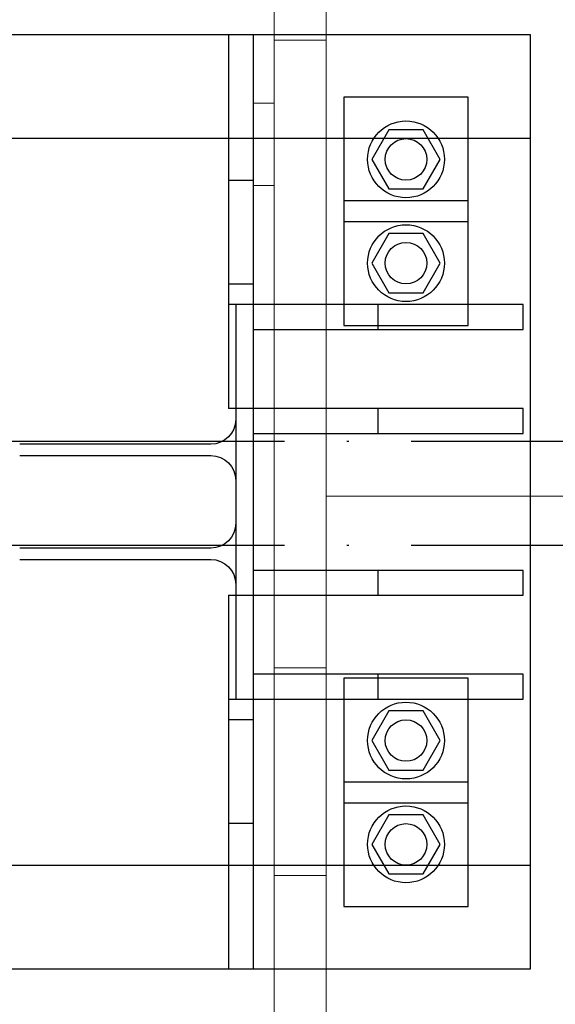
# Model space of a CAD drawing. Header units: millimetres. Extents: x 7483 to 13091, y 8111 to 13871.
# Tile 105 of 256: x 8739 to 8765, y 9694 to 9742. Entities that reach past the tile are written whole.
import ezdxf

# ---------------------------------------------------------------- set-up
doc = ezdxf.new("R2010")
doc.units = ezdxf.units.MM
doc.linetypes.add('ACAD_ISO04W100', pattern=[30, 24, -3, 0, -3])
doc.linetypes.add('KRESKAKROPKA2', pattern=[12.7, 6.35, -3.175, 0, -3.175])
doc.layers.add('a___wymiary', color=7, linetype='Continuous', lineweight=5, true_color=0x000000)
doc.layers.add('wymiary', color=7, linetype='Continuous', lineweight=5, true_color=0xb2b2b2)
for name, color, linetype in [('AS_Belki', 145, 'Continuous'), ('AS_Blachy', 30, 'Continuous'), ('AS_Kotwy', 9, 'Continuous'), ('AS_Siatki', 72, 'Continuous')]:
    doc.layers.add(name, color=color, linetype=linetype)
for name, color, linetype, lineweight in [('CZ-GR', 236, 'Continuous', 30), ('MEBLE PKN', 150, 'Continuous', 20), ('OSI', 64, 'KRESKAKROPKA2', 0)]:
    doc.layers.add(name, color=color, linetype=linetype, lineweight=lineweight)
doc.layers.add('konstrukcja poglądowo', color=7, linetype='Continuous', lineweight=5, true_color=0xb2b2b2, plot=False)
doc.styles.add('Arial', font='arial.ttf')
doc.dimstyles.new('wymiary agp1', dxfattribs={"dimtxt": 16, "dimasz": 5, "dimexe": 30, "dimexo": 60, "dimgap": 1.8, "dimtad": 1, "dimdec": 3, "dimrnd": 0.5, "dimdsep": 46, "dimtxsty": 'Arial', "dimblk": 'znacznik', "dimcen": 1.5, "dimse1": 1, "dimse2": 1, "dimclrd": 256, "dimazin": 0, "dimtfac": 1, "dimtdec": 3, "dimtmove": 1, "dimatfit": 3, "dimldrblk": 'znacznik', "dimfxl": 0, "dimlwd": -1, "dimarcsym": 0})

# ---------------------------------------------------------------- blocks, each defined once
blk = doc.blocks.new('znacznik')
at = {"layer": 'a___wymiary'}
for p, q in [((0, 1.3936), (0, -1.3936)), ((1.3936, 0), (-1.3936, 0))]:
    blk.add_line(p, q, dxfattribs=at)
at = {"layer": 'a___wymiary', "const_width": 0.2}
blk.add_lwpolyline([(0.8759, 0.8759), (-0.8759, -0.8759)], dxfattribs=at)
blk = doc.blocks.new('*D1303')
at = {"layer": 'Defpoints', "color": 0, "transparency": 16777216}
for p in [(8555.286, 11469.362), (10277.023, 11469.362), (8692.028, 9219.562)]:
    blk.add_point(p, dxfattribs=at)
at = {"layer": 'wymiary', "color": 253, "true_color": 0x999999, "transparency": 16777216}
blk.add_line((8555.286, 9224.562), (8555.286, 11464.362), dxfattribs=at)
at = {"layer": 'wymiary', "color": 253, "true_color": 0x999999, "transparency": 16777216, "xscale": 5, "yscale": 5, "zscale": 5}
for p, rotation in [((8555.286, 11469.362), 90), ((8555.286, 9219.562), 270)]:
    blk.add_blockref('znacznik', p, dxfattribs=dict(at, rotation=rotation))
at = {"layer": 'wymiary', "color": 18, "true_color": 0x000000, "transparency": 16777216, "insert": (8545.317, 10344.462), "char_height": 16, "attachment_point": 5, "rotation": 90, "style": 'Arial'}
blk.add_mtext('2250', dxfattribs=at)
blk = doc.blocks.new('fgfgfgfg')
at = {"layer": 'AS_Belki', "color": 134, "linetype": 'Continuous', "lineweight": 30, "ltscale": 0.2}
for p, q in [((-2481.6735, 11420.8425), (-2481.8435, 11420.8425)), ((-2481.8435, 11420.8425), (-2481.8435, 11419.7375)), ((-2481.6735, 11418.0425), (-2481.6735, 11420.8425)), ((-2482.0835, 11419.4975), (-2483.9235, 11419.4975)), ((-2483.9235, 11419.3875), (-2482.0835, 11419.3875)), ((-2481.8435, 11419.1475), (-2481.8435, 11418.0425)), ((-2481.8435, 11418.0425), (-2481.6735, 11418.0425))]:
    blk.add_line(p, q, dxfattribs=at)
at = {"layer": 'AS_Belki', "color": 134, "linetype": 'Continuous', "lineweight": 30, "ltscale": 0.2, "extrusion": (1.56969e-14, -3.78956e-14, -1)}
blk.add_arc((2482.0835, 11419.7375), 0.24, 180, 270, dxfattribs=at)
at = {"layer": 'AS_Belki', "color": 134, "linetype": 'Continuous', "lineweight": 30, "ltscale": 0.2, "extrusion": (1.56969e-14, 3.78956e-14, -1)}
blk.add_arc((2482.0835, 11419.1475), 0.24, 90, 180, dxfattribs=at)
blk = doc.blocks.new('gfgfddg')
at = {"color": 6, "lineweight": 30}
blk.add_circle((-339.9356, -446.726), 15.8652, dxfattribs=at)
at = {"layer": 'AS_Belki', "color": 6, "linetype": 'Continuous', "lineweight": 30, "ltscale": 0.2}
for p, q in [((-336.6646, -444.0444), (-336.8346, -444.0444)), ((-336.8346, -444.0444), (-336.8346, -445.1494)), ((-336.6646, -446.8444), (-336.6646, -444.0444)), ((-337.0746, -445.3894), (-338.9146, -445.3894)), ((-338.9146, -445.4994), (-337.0746, -445.4994)), ((-336.8346, -445.7394), (-336.8346, -446.8444)), ((-336.8346, -446.8444), (-336.6646, -446.8444))]:
    blk.add_line(p, q, dxfattribs=at)
at = {"layer": 'AS_Belki', "color": 6, "linetype": 'Continuous', "lineweight": 30, "ltscale": 0.2, "extrusion": (1.56969e-14, -3.78956e-14, -1)}
blk.add_arc((337.0746, -445.1494), 0.24, 180, 270, dxfattribs=at)
at = {"layer": 'AS_Belki', "color": 6, "linetype": 'Continuous', "lineweight": 30, "ltscale": 0.2, "extrusion": (1.56969e-14, 3.78956e-14, -1)}
blk.add_arc((337.0746, -445.7394), 0.24, 90, 180, dxfattribs=at)
at = {"layer": 'AS_Blachy', "color": 6, "linetype": 'Continuous', "lineweight": 30, "ltscale": 0.2}
for p, q in [((-336.9046, -441.4444), (-339.0846, -441.4444)), ((-336.6646, -441.4444), (-336.9046, -441.4444)), ((-336.9046, -441.4444), (-336.9046, -442.8444)), ((-333.9946, -441.4444), (-336.6646, -441.4444)), ((-336.6646, -442.8444), (-336.6646, -441.4444)), ((-333.9946, -449.4444), (-333.9946, -441.4444)), ((-334.5946, -442.0444), (-335.7946, -442.0444)), ((-335.7946, -442.0444), (-335.7946, -443.2444)), ((-334.5946, -443.2444), (-334.5946, -442.0444)), ((-336.9046, -442.8444), (-336.6646, -442.8444)), ((-336.9046, -442.8444), (-336.9046, -444.0444)), ((-336.6646, -444.0444), (-336.6646, -442.8444)), ((-335.7946, -443.2444), (-334.5946, -443.2444)), ((-336.8346, -444.0444), (-336.9046, -444.0444)), ((-335.4646, -444.0444), (-336.6646, -444.0444)), ((-334.0646, -444.0444), (-335.4646, -444.0444)), ((-335.4646, -444.0444), (-335.4646, -444.2844)), ((-334.0646, -444.2844), (-334.0646, -444.0444)), ((-336.6646, -444.2844), (-335.4646, -444.2844)), ((-335.4646, -444.2844), (-334.0646, -444.2844)), ((-335.4646, -446.6044), (-336.6646, -446.6044)), ((-334.0646, -446.6044), (-335.4646, -446.6044)), ((-335.4646, -446.6044), (-335.4646, -446.8444)), ((-334.0646, -446.8444), (-334.0646, -446.6044)), ((-336.9046, -446.8444), (-336.8346, -446.8444)), ((-336.9046, -446.8444), (-336.9046, -448.0444)), ((-336.6646, -446.8444), (-335.4646, -446.8444)), ((-336.6646, -448.0444), (-336.6646, -446.8444)), ((-335.4646, -446.8444), (-334.0646, -446.8444)), ((-334.5946, -447.6444), (-335.7946, -447.6444)), ((-335.7946, -447.6444), (-335.7946, -448.8444)), ((-334.5946, -448.8444), (-334.5946, -447.6444)), ((-336.6646, -448.0444), (-336.9046, -448.0444)), ((-336.9046, -448.0444), (-336.9046, -449.4444)), ((-336.6646, -449.4444), (-336.6646, -448.0444)), ((-335.7946, -448.8444), (-334.5946, -448.8444)), ((-339.0846, -449.4444), (-336.9046, -449.4444)), ((-336.9046, -449.4444), (-336.6646, -449.4444)), ((-336.6646, -449.4444), (-333.9946, -449.4444))]:
    blk.add_line(p, q, dxfattribs=at)
at = {"layer": 'AS_Kotwy', "color": 6, "linetype": 'Continuous', "lineweight": 30, "ltscale": 0.2}
for p, q in [((-335.3594, -442.359), (-335.5241, -442.6444)), ((-335.0299, -442.359), (-335.3594, -442.359)), ((-334.8651, -442.6444), (-335.0299, -442.359)), ((-335.5241, -442.6444), (-335.3594, -442.9297)), ((-335.0299, -442.9297), (-334.8651, -442.6444)), ((-335.3594, -442.9297), (-335.0299, -442.9297)), ((-335.3594, -447.959), (-335.5241, -448.2444)), ((-335.0299, -447.959), (-335.3594, -447.959)), ((-334.8651, -448.2444), (-335.0299, -447.959)), ((-335.5241, -448.2444), (-335.3594, -448.5297)), ((-335.0299, -448.5297), (-334.8651, -448.2444)), ((-335.3594, -448.5297), (-335.0299, -448.5297))]:
    blk.add_line(p, q, dxfattribs=at)
for centre, radius in [((-335.1946, -442.6444), 0.37), ((-335.1946, -442.6444), 0.2), ((-335.1946, -448.2444), 0.37), ((-335.1946, -448.2444), 0.2)]:
    blk.add_circle(centre, radius, dxfattribs=at)
at = {"layer": 'AS_Siatki', "color": 6, "linetype": 'ACAD_ISO04W100', "lineweight": 30, "ltscale": 0.2}
blk.add_line((392.0541, -445.3644), (-407.9459, -445.3644), dxfattribs=at)
blk = doc.blocks.new('ŁPOD')
for p, q in [((62.5, 0), (62.5, 119.396)), ((65, 101.433), (65, 59.698)), ((65, 64.698), (62.5, 64.698)), ((65, 17.962), (65, 59.698)), ((65, 54.698), (62.5, 54.698)), ((-57.5, 46.418), (62.5, 46.418)), ((66, 31.458), (65, 31.458)), ((65, 31.458), (66, 31.458)), ((66, 31.458), (66, 27.492)), ((66, 27.492), (65, 27.492)), ((65, 24.458), (62.5, 24.458)), ((62.5, 24.458), (65, 24.458))]:
    blk.add_line(p, q)
blk = doc.blocks.new('*U950')
blk.add_blockref('ŁPOD', (57.5, -119.396))
blk = doc.blocks.new('GHGFHGFH')
at = {"layer": 'OSI', "ltscale": 10}
blk.add_line((8510.288, 9721.794), (12389.895, 9721.794), dxfattribs=at)

msp = doc.modelspace()

# ---------------------------------------------------------------- block references
at = {"layer": 'CZ-GR', "color": 7}
msp.add_blockref('GHGFHGFH', (0, -0.35), dxfattribs=at)
at = {"layer": 'konstrukcja poglądowo', "xscale": 5, "yscale": 5, "zscale": 5}
for p in [(10433.9115, 11948.2664), (10433.9115, 11943.2664)]:
    msp.add_blockref('gfgfddg', p, dxfattribs=at)
at = {"layer": 'MEBLE PKN', "rotation": 180}
msp.add_blockref('*U950', (8874.0884, 9645.8441), dxfattribs=at)
at = {"layer": 'wymiary', "xscale": 5, "yscale": 5, "zscale": 5}
msp.add_blockref('fgfgfgfg', (21158.956, -47376.1681), dxfattribs=at)

# ---------------------------------------------------------------- dimensions: what is measured, and where the dimension line sits
at = {"layer": 'wymiary'}
dim = msp.add_linear_dim(base=(8555.2864, 11469.3622), p1=(8692.0284, 9219.5616), p2=(10277.0226, 11469.3622), angle=90, dimstyle='wymiary agp1', override={"dimblk": 'znacznik'}, dxfattribs=at)
dim.commit()
dim.dimension.update_dxf_attribs({"geometry": '*D1303', "text_midpoint": (8545.3172, 10344.4619)})

doc.saveas('drawing.dxf')
